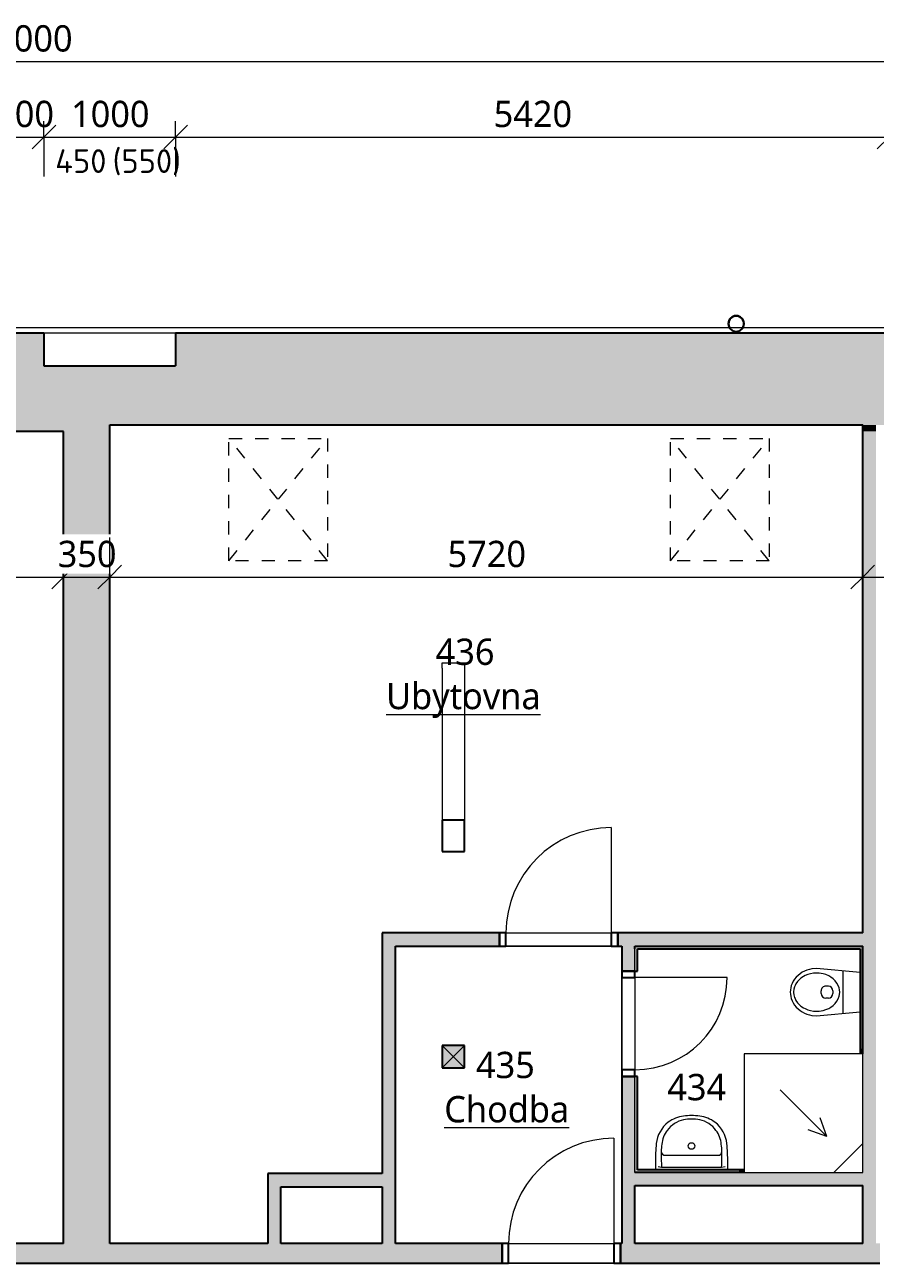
# Model space of a CAD drawing. Header units: metres. Extents: x -1.7 to 41.6, y -3.7 to 18.4.
# Tile 11 of 16: x 19.8 to 26.2, y 7.7 to 17.1. Entities that reach past the tile are written whole.
import ezdxf

# ---------------------------------------------------------------- set-up
doc = ezdxf.new("R2010")
doc.units = ezdxf.units.M
doc.linetypes.add('AV - Cerch_ 1 tecka 4mm', pattern=[0.006, 0.004, -0.001, 0, -0.001])
doc.layers.add('AV-KOTY', color=5, linetype='Continuous', lineweight=13, true_color=0x0000ff)
doc.layers.add('AV-MISTNOSTI', color=5, linetype='Continuous', lineweight=5, true_color=0x0000ff)
for name, color, linetype, lineweight in [('AV-KOTY-100', 7, 'Continuous', 5), ('AV-SRAFY', 7, 'Continuous', 35), ('AV-STAVBA', 7, 'Continuous', 18), ('AV-VYBAVENI', 7, 'Continuous', 18)]:
    doc.layers.add(name, color=color, linetype=linetype, lineweight=lineweight)
doc.styles.add('ISOCPEUR', font='isocpeur.ttf', dxfattribs={"height": 0.18})
doc.styles.add('Trebuchet MS', font='trebuc.ttf', dxfattribs={"height": 0.2})
doc.styles.add('Trebuchet MS_B', font='trebuc.ttf', dxfattribs={"height": 0.2})
doc.dimstyles.new('2_mm_-_O_-_Blue_-_mm_-_zaokrouhlena', dxfattribs={"dimscale": 0.3048, "dimtxt": 0.20619, "dimasz": 0.590551, "dimexe": 0.393701, "dimexo": 0.0625, "dimgap": 0.065617, "dimtad": 1, "dimdec": 0, "dimlfac": 1000, "dimrnd": 10, "dimzin": 0, "dimdsep": 46, "dimtxsty": 'Trebuchet MS', "dimblk1": 'OBLIQUE', "dimblk2": 'OBLIQUE', "dimsah": 1, "dimcen": 0.09, "dimazin": 0, "dimtfac": 1, "dimtdec": 4, "dimtix": 1, "dimtmove": 0, "dimatfit": 3, "dimfxl": 0.984252, "dimfxlon": 1, "dimtvp": 1, "dimtfill": 1, "dimtolj": 1, "dimtzin": 0, "dimarcsym": 2})
doc.dimstyles.new('2_mm_-_O_-_Blue_-_mm_-_zaokrouhlena_2', dxfattribs={"dimscale": 0.3048, "dimtxt": 0.20619, "dimasz": 0.590551, "dimexe": 0.393701, "dimexo": 0.0625, "dimgap": 0.065617, "dimtad": 1, "dimdec": 0, "dimlfac": 1000, "dimrnd": 10, "dimzin": 0, "dimdsep": 46, "dimtxsty": 'Trebuchet MS', "dimblk1": 'OBLIQUE', "dimblk2": 'OBLIQUE', "dimsah": 1, "dimcen": 0.09, "dimazin": 0, "dimtfac": 1, "dimtdec": 4, "dimtix": 1, "dimtmove": 2, "dimatfit": 3, "dimfxl": 0.984252, "dimfxlon": 1, "dimtvp": 1, "dimtfill": 1, "dimtolj": 1, "dimtzin": 0, "dimarcsym": 2})

# ---------------------------------------------------------------- blocks, each defined once
blk = doc.blocks.new('DO_1-L_Ocel_ - 800x1970_150-925843-4NP')
at = {"layer": 'AV-STAVBA'}
for p, q in [((0.4, 0.875), (0.4, 0.075)), ((-0.4, 0.075), (0.4, 0.075)), ((-0.4, -0.075), (0.4, -0.075))]:
    blk.add_line(p, q, dxfattribs=at)
at = {"layer": 'AV-STAVBA', "linetype": 'AV - Cerch_ 1 tecka 4mm'}
for p, q in [((-0.45, 0.075), (0.45, 0.075)), ((-0.4, 0.075), (0.4, 0.075)), ((-0.45, -0.075), (0.45, -0.075)), ((-0.4, -0.075), (0.4, -0.075))]:
    blk.add_line(p, q, dxfattribs=at)
at = {"layer": 'AV-STAVBA', "lineweight": 35}
for p, q in [((-0.4, 0.075), (-0.45, 0.075)), ((-0.45, 0.075), (-0.45, -0.075)), ((-0.4, -0.075), (-0.4, 0.075)), ((0.45, 0.075), (0.4, 0.075)), ((0.4, 0.075), (0.4, -0.075)), ((0.45, -0.075), (0.45, 0.075)), ((-0.45, -0.075), (-0.4, -0.075)), ((0.4, -0.075), (0.45, -0.075))]:
    blk.add_line(p, q, dxfattribs=at)
at = {"layer": 'AV-STAVBA'}
blk.add_arc((0.4, 0.075), 0.8, 90, 180, dxfattribs=at)
blk = doc.blocks.new('DO_1-L_Ocel_ - 800x1970_100-948218-4NP')
at = {"layer": 'AV-STAVBA'}
for p, q in [((0.4, 0.85), (0.4, 0.05)), ((-0.4, 0.05), (0.4, 0.05)), ((-0.4, -0.05), (0.4, -0.05))]:
    blk.add_line(p, q, dxfattribs=at)
at = {"layer": 'AV-STAVBA', "linetype": 'AV - Cerch_ 1 tecka 4mm'}
for p, q in [((-0.45, 0.05), (0.45, 0.05)), ((-0.4, 0.05), (0.4, 0.05)), ((-0.45, -0.05), (0.45, -0.05)), ((-0.4, -0.05), (0.4, -0.05))]:
    blk.add_line(p, q, dxfattribs=at)
at = {"layer": 'AV-STAVBA', "lineweight": 35}
for p, q in [((-0.4, 0.05), (-0.45, 0.05)), ((-0.45, 0.05), (-0.45, -0.05)), ((-0.4, -0.05), (-0.4, 0.05)), ((0.45, 0.05), (0.4, 0.05)), ((0.4, 0.05), (0.4, -0.05)), ((0.45, -0.05), (0.45, 0.05)), ((-0.45, -0.05), (-0.4, -0.05)), ((0.4, -0.05), (0.45, -0.05))]:
    blk.add_line(p, q, dxfattribs=at)
at = {"layer": 'AV-STAVBA'}
blk.add_arc((0.4, 0.05), 0.8, 90, 180, dxfattribs=at)
blk = doc.blocks.new('DO_1-P_Ocel_ - 700x1970_100-947632-4NP')
at = {"layer": 'AV-STAVBA'}
for p, q in [((-0.35, 0.75), (-0.35, 0.05)), ((-0.35, 0.05), (0.35, 0.05)), ((-0.35, -0.05), (0.35, -0.05))]:
    blk.add_line(p, q, dxfattribs=at)
at = {"layer": 'AV-STAVBA', "linetype": 'AV - Cerch_ 1 tecka 4mm'}
for p, q in [((-0.4, 0.05), (0.4, 0.05)), ((-0.35, 0.05), (0.35, 0.05)), ((-0.4, -0.05), (0.4, -0.05)), ((-0.35, -0.05), (0.35, -0.05))]:
    blk.add_line(p, q, dxfattribs=at)
at = {"layer": 'AV-STAVBA', "lineweight": 35}
for p, q in [((-0.35, 0.05), (-0.4, 0.05)), ((-0.4, 0.05), (-0.4, -0.05)), ((-0.35, -0.05), (-0.35, 0.05)), ((0.4, 0.05), (0.35, 0.05)), ((0.35, 0.05), (0.35, -0.05)), ((0.4, -0.05), (0.4, 0.05)), ((-0.4, -0.05), (-0.35, -0.05)), ((0.35, -0.05), (0.4, -0.05))]:
    blk.add_line(p, q, dxfattribs=at)
at = {"layer": 'AV-STAVBA'}
blk.add_arc((-0.35, 0.05), 0.7, 0, 90, dxfattribs=at)
blk = doc.blocks.new('GM_Nika_obdélníková - 1000x450-1317240-4NP')
at = {"layer": 'AV-STAVBA', "linetype": 'AV - Cerch_ 1 tecka 4mm'}
blk.add_line((-0.5, 0.35), (0.5, 0.35), dxfattribs=at)
blk = doc.blocks.new('SCO_Koncepční obdelníkový sloup - 170_170-1459891-4NP')
at = {"layer": 'AV-STAVBA'}
blk.add_hatch(color=256, dxfattribs=at).paths.add_polyline_path([(-0.085, -0.085), (0.085, -0.085), (0.085, 0.085), (-0.085, 0.085)])
for p, q in [((0.085, 0.085), (-0.085, -0.085)), ((-0.085, 0.085), (0.085, -0.085))]:
    blk.add_line(p, q, dxfattribs=at)
at = {"layer": 'AV-STAVBA', "lineweight": 35}
for p, q in [((0.085, 0.085), (-0.085, 0.085)), ((-0.085, 0.085), (-0.085, -0.085)), ((0.085, -0.085), (0.085, 0.085)), ((-0.085, -0.085), (0.085, -0.085))]:
    blk.add_line(p, q, dxfattribs=at)
blk = doc.blocks.new('GM_Dešťový svod_03 - GM_Dešťový svod_03-1503405-4NP')
at = {"layer": 'AV-STAVBA', "lineweight": 35}
for radius, start, end in [(0.06, 90, 270), (0.058, 90, 270), (0.06, 270, 90), (0.058, 270, 90)]:
    blk.add_arc((25.1837, 14.8171), radius, start, end, dxfattribs=at)
blk = doc.blocks.new('PF_Koncepční sprchový kout - vpusť rohová-1490966-4NP')
at = {"layer": 'AV-VYBAVENI'}
for p, q in [((-0.4053, 0), (-0.4053, -0.9)), ((0.4947, -0.9), (0.4947, 0)), ((0.4947, 0), (-0.4053, 0)), ((0.4947, -0.22), (0.2747, 0)), ((0.2215, -0.2732), (-0.1321, -0.6268)), ((0.2215, -0.2732), (0.0805, -0.3245)), ((0.2215, -0.2732), (0.1702, -0.4142)), ((-0.4053, -0.9), (0.4947, -0.9))]:
    blk.add_line(p, q, dxfattribs=at)
blk = doc.blocks.new('Koncepční umyvadlo - 550x400-1470811-4NP')
at = {"layer": 'AV-VYBAVENI'}
for p, q in [((-0.075, 0.12), (0.125, 0.12)), ((0.125, 0.12), (0.325, 0.12)), ((-0.15, 0.0696), (-0.15, 0.01)), ((-0.13, 0.0342), (-0.1027, 0.03)), ((-0.1027, 0.03), (0.3527, 0.03)), ((0.3527, 0.03), (0.38, 0.0342)), ((0.4, 0.01), (0.4, 0.0696))]:
    blk.add_line(p, q, dxfattribs=at)
blk.add_circle((0.125, 0.191), 0.025, dxfattribs=at)
for centre, radius, start, end in [((0.1108, 0.183), 0.2128, 102.9464, 143.51515), ((0.087, 0.1893), 0.2291, 95.97223, 127.42411), ((0.125, 0.0213), 0.4007, 81.12195, 98.87805), ((0.125, -0.0054), 0.4007, 81.12195, 98.87805), ((0.163, 0.1893), 0.2291, 52.57589, 84.02777), ((0.1392, 0.183), 0.2128, 36.48485, 77.0536), ((0.0863, 0.1873), 0.2303, 126.98722, 174.63967), ((0.1142, 0.1817), 0.2163, 143.76118, 174.20939), ((0.1637, 0.1873), 0.2303, 5.36033, 53.01278), ((0.1358, 0.1817), 0.2163, 5.79061, 36.23882), ((1.3731, 0.0627), 1.5231, 174.49277, 179.73823), ((0.092, 0.1621), 0.1973, 167.88867, 183.52869), ((0.158, 0.1621), 0.1973, 356.47131, 12.11133), ((-1.1231, 0.0627), 1.5231, 0.26177, 5.50723), ((1.2179, 0.1148), 1.3234, 178.47706, 183.67527), ((-0.075, 0.15), 0.03, 180, 270), ((0.325, 0.15), 0.03, 270, 360), ((-0.9659, 0.1148), 1.3213, 356.32077, 1.52691)]:
    blk.add_arc(centre, radius, start, end, dxfattribs=at)
blk = doc.blocks.new('Koncepční WC - WC NADRZ-1470814-4NP')
at = {"layer": 'AV-VYBAVENI', "lineweight": 13}
for p, q in [((-0.007, 0.4814), (-0.0194, 0.4661)), ((0.0069, 0.4953), (-0.007, 0.4814)), ((0.0218, 0.5074), (0.0069, 0.4953)), ((0.0314, 0.4782), (0.0148, 0.4601)), ((0.0377, 0.5177), (0.0218, 0.5074)), ((0.0398, 0.4856), (0.0314, 0.4782)), ((0.0541, 0.526), (0.0377, 0.5177)), ((0.0564, 0.4971), (0.0398, 0.4856)), ((0.0708, 0.5323), (0.0541, 0.526)), ((0.0707, 0.5044), (0.0564, 0.4971)), ((0.0799, 0.5081), (0.0707, 0.5044)), ((0.0876, 0.5367), (0.0708, 0.5323)), ((0.0987, 0.513), (0.0799, 0.5081)), ((0.1042, 0.5392), (0.0876, 0.5367)), ((0.117, 0.515), (0.0987, 0.513)), ((0.1203, 0.54), (0.1042, 0.5392)), ((0.1203, 0.515), (0.117, 0.515)), ((0.1365, 0.5392), (0.1203, 0.54)), ((0.1237, 0.515), (0.1203, 0.515)), ((0.142, 0.513), (0.1237, 0.515)), ((0.1531, 0.5367), (0.1365, 0.5392)), ((0.1607, 0.5081), (0.142, 0.513)), ((0.1699, 0.5323), (0.1531, 0.5367)), ((0.1699, 0.5044), (0.1607, 0.5081)), ((0.1866, 0.526), (0.1699, 0.5323)), ((0.1842, 0.4971), (0.1699, 0.5044)), ((0.2008, 0.4856), (0.1842, 0.4971)), ((0.203, 0.5177), (0.1866, 0.526)), ((0.2093, 0.4782), (0.2008, 0.4856)), ((0.2188, 0.5074), (0.203, 0.5177)), ((0.2258, 0.4601), (0.2093, 0.4782)), ((0.2338, 0.4953), (0.2188, 0.5074)), ((0.2476, 0.4814), (0.2338, 0.4953)), ((0.2601, 0.4661), (0.2476, 0.4814)), ((-0.0527, 0.395), (-0.0567, 0.3764)), ((-0.047, 0.4136), (-0.0527, 0.395)), ((-0.0396, 0.4319), (-0.047, 0.4136)), ((-0.0303, 0.4494), (-0.0396, 0.4319)), ((-0.0194, 0.4661), (-0.0303, 0.4494)), ((-0.0197, 0.3855), (-0.0233, 0.3644)), ((-0.0139, 0.4061), (-0.0197, 0.3855)), ((-0.0051, 0.4278), (-0.0139, 0.4061)), ((0.0018, 0.4409), (-0.0051, 0.4278)), ((0.0148, 0.4601), (0.0018, 0.4409)), ((0.2388, 0.4409), (0.2258, 0.4601)), ((0.2458, 0.4278), (0.2388, 0.4409)), ((0.2546, 0.4061), (0.2458, 0.4278)), ((0.2603, 0.3855), (0.2546, 0.4061)), ((0.271, 0.4494), (0.2601, 0.4661)), ((0.2639, 0.3644), (0.2603, 0.3855)), ((0.2802, 0.4319), (0.271, 0.4494)), ((0.2877, 0.4136), (0.2802, 0.4319)), ((0.2934, 0.395), (0.2877, 0.4136)), ((0.2973, 0.3764), (0.2934, 0.395)), ((-0.0567, 0.3764), (-0.0597, 0.34)), ((-0.0597, 0.34), (-0.0288, 0.01)), ((-0.0233, 0.3644), (-0.0247, 0.342)), ((-0.0247, 0.342), (-0.0237, 0.3197)), ((-0.0237, 0.3197), (-0.019, 0.2916)), ((-0.019, 0.2916), (-0.0125, 0.2698)), ((0.1103, 0.3054), (0.1203, 0.3054)), ((0.1203, 0.3054), (0.1303, 0.3054)), ((0.2532, 0.2698), (0.2597, 0.2916)), ((0.2597, 0.2916), (0.2644, 0.3197)), ((0.2653, 0.342), (0.2639, 0.3644)), ((0.2644, 0.3197), (0.2653, 0.342)), ((0.2695, 0.01), (0.3003, 0.34)), ((0.3003, 0.34), (0.2973, 0.3764)), ((-0.0125, 0.2698), (-0.0032, 0.2484)), ((-0.0032, 0.2484), (0.0063, 0.2319)), ((0.0063, 0.2319), (0.0188, 0.2151)), ((0.0188, 0.2151), (0.0344, 0.199)), ((0.0344, 0.199), (0.0515, 0.1859)), ((0.0753, 0.2508), (0.0753, 0.2704)), ((0.1203, 0.2158), (0.1103, 0.2158)), ((0.1303, 0.2158), (0.1203, 0.2158)), ((0.1653, 0.2508), (0.1653, 0.2704)), ((0.1891, 0.1859), (0.2063, 0.199)), ((0.2063, 0.199), (0.2219, 0.2151)), ((0.2219, 0.2151), (0.2344, 0.2319)), ((0.2344, 0.2319), (0.2439, 0.2484)), ((0.2439, 0.2484), (0.2532, 0.2698)), ((-0.0409, 0.1398), (0.1203, 0.1398)), ((0.0515, 0.1859), (0.0699, 0.1759)), ((0.0699, 0.1759), (0.0885, 0.1693)), ((0.0885, 0.1693), (0.102, 0.1664)), ((0.102, 0.1664), (0.1203, 0.165)), ((0.1203, 0.165), (0.1387, 0.1664)), ((0.1203, 0.1398), (0.2816, 0.1398)), ((0.1387, 0.1664), (0.1521, 0.1693)), ((0.1521, 0.1693), (0.1708, 0.1759)), ((0.1708, 0.1759), (0.1891, 0.1859))]:
    blk.add_line(p, q, dxfattribs=at)
for centre, start, end in [((0.1103, 0.2704), 90, 180), ((0.1303, 0.2704), 360, 90), ((0.1103, 0.2508), 180, 270), ((0.1303, 0.2508), 270, 0)]:
    blk.add_arc(centre, 0.035, start, end, dxfattribs=at)
blk = doc.blocks.new('Řísma 2NP_ vnitroblok - Řísma 2NP_ vnitroblok-1646675-4NP')
at = {"layer": 'AV-STAVBA'}
for p, q in [((8.6949, 14.789), (25.1309, 14.789)), ((25.1329, 14.789), (25.2344, 14.789)), ((25.2364, 14.789), (39.7648, 14.789))]:
    blk.add_line(p, q, dxfattribs=at)
blk = doc.blocks.new('DIMBLOCK15-4NP')
at = {"layer": 'AV-KOTY-100', "color": 5, "true_color": 0x0000ff}
for p, q in [((19.6248, 16.2353), (19.6248, 16.3553)), ((19.6248, 16.2353), (19.7148, 16.3253)), ((19.9248, 16.2353), (19.9248, 16.3553)), ((19.9248, 16.2353), (20.0148, 16.3253)), ((19.6248, 16.2353), (19.5348, 16.1453)), ((19.6248, 16.2353), (19.9248, 16.2353)), ((19.6248, 16.2353), (19.6248, 15.9353)), ((19.9248, 16.2353), (19.8348, 16.1453)), ((19.9248, 16.2353), (19.9248, 15.9353))]:
    blk.add_line(p, q, dxfattribs=at)
at = {"layer": 'AV-KOTY-100', "color": 0, "insert": (19.5546, 16.5112), "char_height": 0.2, "width": 0.528406, "attachment_point": 1, "line_spacing_factor": 1.048425, "style": 'Trebuchet MS', "bg_fill": 3, "box_fill_scale": 1.25, "bg_fill_color": 256, "bg_fill_true_color": 13158600, "bg_fill_transparency": 0}
blk.add_mtext('300', dxfattribs=at)
blk = doc.blocks.new('_Oblique')
at = {"color": 0, "linetype": 'ByBlock', "lineweight": -2}
blk.add_line((-0.5, -0.5), (0.5, 0.5), dxfattribs=at)
blk = doc.blocks.new('DIMBLOCK16-4NP')
at = {"layer": 'AV-KOTY-100', "color": 5, "true_color": 0x0000ff}
for p, q in [((19.9248, 16.2353), (19.9248, 16.3553)), ((19.9248, 16.2353), (20.0148, 16.3253)), ((20.9248, 16.2353), (20.9248, 16.3553)), ((20.9248, 16.2353), (21.0148, 16.3253)), ((19.9248, 16.2353), (19.8348, 16.1453)), ((19.9248, 16.2353), (20.9248, 16.2353)), ((19.9248, 16.2353), (19.9248, 15.9353)), ((20.9248, 16.2353), (20.8348, 16.1453)), ((20.9248, 16.2353), (20.9248, 15.9353))]:
    blk.add_line(p, q, dxfattribs=at)
at = {"layer": 'AV-KOTY-100', "color": 0, "insert": (20.1313, 16.5112), "char_height": 0.2, "width": 0.704541, "attachment_point": 1, "line_spacing_factor": 1.048425, "style": 'Trebuchet MS', "bg_fill": 3, "box_fill_scale": 1.25, "bg_fill_color": 256, "bg_fill_true_color": 13158600, "bg_fill_transparency": 0}
blk.add_mtext('1000', dxfattribs=at)
blk = doc.blocks.new('DIMBLOCK17-4NP')
at = {"layer": 'AV-KOTY-100', "color": 5, "true_color": 0x0000ff}
for p, q in [((20.9248, 16.2353), (20.9248, 16.3553)), ((20.9248, 16.2353), (21.0148, 16.3253)), ((26.3448, 16.2353), (26.3448, 16.3553)), ((26.3448, 16.2353), (26.4348, 16.3253)), ((20.9248, 16.2353), (20.8348, 16.1453)), ((20.9248, 16.2353), (26.3448, 16.2353)), ((20.9248, 16.2353), (20.9248, 15.9353)), ((26.3448, 16.2353), (26.2548, 16.1453)), ((26.3448, 16.2353), (26.3448, 15.9353))]:
    blk.add_line(p, q, dxfattribs=at)
at = {"layer": 'AV-KOTY-100', "color": 0, "insert": (23.3413, 16.5112), "char_height": 0.2, "width": 0.704541, "attachment_point": 1, "line_spacing_factor": 1.048425, "style": 'Trebuchet MS', "bg_fill": 3, "box_fill_scale": 1.25, "bg_fill_color": 256, "bg_fill_true_color": 13158600, "bg_fill_transparency": 0}
blk.add_mtext('5420', dxfattribs=at)
blk = doc.blocks.new('DIMBLOCK28-4NP')
at = {"layer": 'AV-KOTY-100', "color": 5, "true_color": 0x0000ff}
for p, q in [((-0.2352, 16.8093), (-0.2352, 16.9293)), ((-0.2352, 16.8093), (-0.1452, 16.8993)), ((39.7648, 16.8093), (39.7648, 16.9293)), ((39.7648, 16.8093), (39.8548, 16.8993)), ((-0.2352, 16.8093), (-0.3252, 16.7193)), ((-0.2352, 16.8093), (39.7648, 16.8093)), ((-0.2352, 16.8093), (-0.2352, 16.5093)), ((39.7648, 16.8093), (39.6748, 16.7193)), ((39.7648, 16.8093), (39.7648, 16.5093))]:
    blk.add_line(p, q, dxfattribs=at)
at = {"layer": 'AV-KOTY-100', "color": 0, "insert": (19.3979, 17.0852), "char_height": 0.2, "width": 0.880677, "attachment_point": 1, "line_spacing_factor": 1.048425, "style": 'Trebuchet MS', "bg_fill": 3, "box_fill_scale": 1.25, "bg_fill_color": 256, "bg_fill_true_color": 13158600, "bg_fill_transparency": 0}
blk.add_mtext('40000', dxfattribs=at)
blk = doc.blocks.new('DIMBLOCK66-4NP')
at = {"layer": 'AV-KOTY-100', "color": 5, "true_color": 0x0000ff}
for p, q in [((20.0748, 12.8919), (20.0748, 13.1919)), ((17.6848, 12.8919), (17.6848, 13.0119)), ((17.6848, 12.8919), (17.7748, 12.9819)), ((20.0748, 12.8919), (20.1648, 12.9819)), ((17.6848, 12.8919), (17.5948, 12.8019)), ((17.6848, 12.8919), (20.0748, 12.8919)), ((17.6848, 12.8919), (17.6848, 12.5919)), ((20.0748, 12.8919), (19.9848, 12.8019)), ((20.0748, 12.8919), (20.0748, 12.7719))]:
    blk.add_line(p, q, dxfattribs=at)
at = {"layer": 'AV-KOTY-100', "color": 0, "insert": (18.5862, 13.1678), "char_height": 0.2, "width": 0.704541, "attachment_point": 1, "line_spacing_factor": 1.048425, "style": 'Trebuchet MS', "bg_fill": 3, "box_fill_scale": 1.25, "bg_fill_color": 256, "bg_fill_true_color": 13158600, "bg_fill_transparency": 0}
blk.add_mtext('2390', dxfattribs=at)
blk = doc.blocks.new('DIMBLOCK67-4NP')
at = {"layer": 'AV-KOTY-100', "color": 5, "true_color": 0x0000ff}
for p, q in [((20.0748, 12.8919), (20.0748, 13.1919)), ((20.4248, 12.8919), (20.4248, 13.1919)), ((20.0748, 12.8919), (20.1648, 12.9819)), ((20.4248, 12.8919), (20.5148, 12.9819)), ((20.0748, 12.8919), (19.9848, 12.8019)), ((20.0748, 12.8919), (20.4248, 12.8919)), ((20.0748, 12.8919), (20.0748, 12.7719)), ((20.4248, 12.8919), (20.3348, 12.8019)), ((20.4248, 12.8919), (20.4248, 12.7719))]:
    blk.add_line(p, q, dxfattribs=at)
at = {"layer": 'AV-KOTY-100', "color": 0, "insert": (20.0296, 13.1678), "char_height": 0.2, "width": 0.528406, "attachment_point": 1, "line_spacing_factor": 1.048425, "style": 'Trebuchet MS', "bg_fill": 3, "box_fill_scale": 1.25, "bg_fill_color": 256, "bg_fill_true_color": 13158600, "bg_fill_transparency": 0}
blk.add_mtext('350', dxfattribs=at)
blk = doc.blocks.new('DIMBLOCK68-4NP')
at = {"layer": 'AV-KOTY-100', "color": 5, "true_color": 0x0000ff}
for p, q in [((20.4248, 12.8919), (20.4248, 13.1919)), ((26.1448, 12.8919), (26.1448, 13.1919)), ((20.4248, 12.8919), (20.5148, 12.9819)), ((26.1448, 12.8919), (26.2348, 12.9819)), ((20.4248, 12.8919), (20.3348, 12.8019)), ((20.4248, 12.8919), (26.1448, 12.8919)), ((20.4248, 12.8919), (20.4248, 12.7719)), ((26.1448, 12.8919), (26.0548, 12.8019)), ((26.1448, 12.8919), (26.1448, 12.7719))]:
    blk.add_line(p, q, dxfattribs=at)
at = {"layer": 'AV-KOTY-100', "color": 0, "insert": (22.9912, 13.1678), "char_height": 0.2, "width": 0.704541, "attachment_point": 1, "line_spacing_factor": 1.048425, "style": 'Trebuchet MS', "bg_fill": 3, "box_fill_scale": 1.25, "bg_fill_color": 256, "bg_fill_true_color": 13158600, "bg_fill_transparency": 0}
blk.add_mtext('5720', dxfattribs=at)
blk = doc.blocks.new('DIMBLOCK69-4NP')
at = {"layer": 'AV-KOTY-100', "color": 5, "true_color": 0x0000ff}
for p, q in [((26.1448, 12.8919), (26.1448, 13.1919)), ((29.2448, 12.8919), (29.2448, 13.1919)), ((26.1448, 12.8919), (26.2348, 12.9819)), ((29.2448, 12.8919), (29.3348, 12.9819)), ((26.1448, 12.8919), (26.0548, 12.8019)), ((26.1448, 12.8919), (29.2448, 12.8919)), ((26.1448, 12.8919), (26.1448, 12.7719)), ((29.2448, 12.8919), (29.1548, 12.8019)), ((29.2448, 12.8919), (29.2448, 12.7719))]:
    blk.add_line(p, q, dxfattribs=at)
at = {"layer": 'AV-KOTY-100', "color": 0, "insert": (27.5009, 13.1678), "char_height": 0.2, "width": 0.704541, "attachment_point": 1, "line_spacing_factor": 1.048425, "style": 'Trebuchet MS', "bg_fill": 3, "box_fill_scale": 1.25, "bg_fill_color": 256, "bg_fill_true_color": 13158600, "bg_fill_transparency": 0}
blk.add_mtext('3100', dxfattribs=at)

msp = doc.modelspace()

# ---------------------------------------------------------------- hatches: boundary and pattern name
at = {"layer": 'AV-SRAFY'}
h = msp.add_hatch(color=256, dxfattribs=at)
h.paths.add_polyline_path([(20.0748, 13.9982), (20.0748, 14.4982), (19.9248, 14.4982), (19.9248, 14.7482), (19.6248, 14.7482), (19.6248, 13.9982)])
h.paths.add_polyline_path([(18.6248, 13.9982), (18.6248, 14.7482), (16.3248, 14.7482), (16.3248, 13.9982), (17.3044, 13.9982)])
h.paths.add_polyline_path([(15.3248, 13.9982), (15.3248, 14.7482), (13.1048, 14.7482), (13.1048, 13.9982)])
h.paths.add_polyline_path([(12.1048, 13.9982), (12.1048, 14.7482), (10.2848, 14.7482), (10.2848, 13.9982), (11.2848, 13.9982)])
h.paths.add_polyline_path([(9.1134, 13.9982), (9.2848, 13.9982), (9.2848, 14.7482), (7.0148, 14.7482), (7.0148, 13.9982), (8.5673, 13.9982)])
h.paths.add_polyline_path([(6.0148, 13.9982), (6.0148, 14.7482), (4.3648, 14.7482), (4.3648, 13.9982), (5.837, 13.9982)])
h.paths.add_polyline_path([(3.3648, 13.9982), (3.3648, 14.7482), (1.8448, 14.7482), (1.8448, 13.9982)])
h.paths.add_polyline_path([(0.3848, 13.9982), (0.8448, 13.9982), (0.8448, 14.7482), (0.3848, 14.7482), (0.3848, 14.3482)])
h = msp.add_hatch(color=256, dxfattribs=at)
h.paths.add_polyline_path([(39.1148, 14.0482), (39.1148, 14.7482), (38.4848, 14.7482), (38.4848, 14.0482)])
h.paths.add_polyline_path([(37.4848, 14.0482), (37.4848, 14.7482), (35.6648, 14.7482), (35.6648, 14.0482)])
h.paths.add_polyline_path([(34.6648, 14.0482), (34.6648, 14.7482), (33.3448, 14.7482), (33.3448, 14.4982), (32.3448, 14.4982), (32.3448, 14.7482), (30.3448, 14.7482), (30.3448, 14.0482), (33.2248, 14.0482)])
h.paths.add_polyline_path([(29.3448, 14.0482), (29.3448, 14.7482), (27.3448, 14.7482), (27.3448, 14.4982), (26.3448, 14.4982), (26.3448, 14.7482), (20.9248, 14.7482), (20.9248, 14.4982), (20.0748, 14.4982), (20.0748, 14.0482), (29.2448, 14.0482)])
for points in [[(20.0748, 13.9982), (20.4248, 13.9982), (20.4248, 14.0482), (20.0748, 14.0482)], [(26.1448, 13.9982), (26.2448, 13.9982), (26.2448, 14.0482), (26.1448, 14.0482)], [(20.4248, 7.8282), (20.4248, 13.9982), (20.0748, 13.9982), (20.0748, 7.8282)], [(26.2448, 7.8282), (26.2448, 13.9982), (26.1448, 13.9982), (26.1448, 7.8282)]]:
    msp.add_hatch(color=256, dxfattribs=at).paths.add_polyline_path(points)
at = {"layer": 'AV-SRAFY', "lineweight": 18}
h = msp.add_hatch(color=256, dxfattribs=at)
h.paths.add_polyline_path([(26.1448, 10.0882), (26.1448, 10.1882), (24.2848, 10.1882), (24.2848, 10.0882), (26.0414, 10.0882)])
h.paths.add_polyline_path([(23.3848, 10.0882), (23.3848, 10.1882), (22.4948, 10.1882), (22.4948, 10.0882), (22.5948, 10.0882)])
for points in [[(22.4948, 7.8282), (22.5948, 7.8282), (22.5948, 10.0882), (22.4948, 10.0882), (22.4948, 8.2594)], [(24.4148, 10.0682), (26.1448, 10.0682), (26.1448, 10.0882), (24.4148, 10.0882)], [(26.1448, 9.3082), (26.1448, 10.0682), (26.1248, 10.0682), (26.1248, 9.3082)], [(26.1448, 9.2682), (26.1448, 9.3082), (26.1248, 9.3082), (26.1248, 9.2682), (26.1439, 9.2682)], [(25.2055, 8.3682), (25.2055, 8.3882), (24.4348, 8.3882), (24.4348, 8.3682)], [(25.2055, 8.3682), (25.2448, 8.3682), (25.2448, 8.3882), (25.2055, 8.3882)], [(21.6729, 8.2594), (22.4948, 8.2594), (22.4948, 8.3594), (21.6248, 8.3594), (21.6248, 8.2594)], [(26.1448, 8.2682), (26.1448, 8.3682), (24.4148, 8.3682), (24.4148, 8.2682), (26.0414, 8.2682)], [(21.6248, 7.8282), (21.7248, 7.8282), (21.7248, 8.2594), (21.6248, 8.2594)]]:
    msp.add_hatch(color=256, dxfattribs=at).paths.add_polyline_path(points)
h = msp.add_hatch(color=256, dxfattribs=at)
h.paths.add_polyline_path([(24.3148, 7.8282), (24.4148, 7.8282), (24.4148, 9.0982), (24.3148, 9.0982), (24.3148, 8.363)])
h.paths.add_polyline_path([(24.3148, 9.8982), (24.4148, 9.8982), (24.4148, 10.0882), (24.3148, 10.0882)])
h = msp.add_hatch(color=256, dxfattribs=at)
h.paths.add_polyline_path([(24.4348, 8.3682), (24.4348, 9.0982), (24.4148, 9.0982), (24.4148, 8.3682)])
h.paths.add_polyline_path([(24.4148, 9.8982), (24.4348, 9.8982), (24.4348, 10.0682), (24.4148, 10.0682)])
h = msp.add_hatch(color=256, dxfattribs=at)
h.paths.add_polyline_path([(39.1848, 7.6782), (39.1848, 7.8282), (35.5874, 7.8282), (35.5874, 7.6782), (39.147, 7.6782)])
h.paths.add_polyline_path([(34.4848, 7.6782), (34.6874, 7.6782), (34.6874, 7.8282), (32.8848, 7.8282), (32.8848, 7.6782), (34.1848, 7.6782)])
h.paths.add_polyline_path([(31.9848, 7.6782), (31.9848, 7.8282), (27.1748, 7.8282), (27.1748, 7.6782), (30.4099, 7.6782)])
h.paths.add_polyline_path([(26.0414, 7.6782), (26.2748, 7.6782), (26.2748, 7.8282), (24.3048, 7.8282), (24.3048, 7.6782)])
h.paths.add_polyline_path([(17.5298, 7.6782), (18.1598, 7.6782), (18.1598, 7.8282), (17.5298, 7.8282)])
h.paths.add_polyline_path([(23.4048, 7.6782), (23.4048, 7.8282), (19.7098, 7.8282), (19.7098, 7.6782), (21.6729, 7.6782)])

# ---------------------------------------------------------------- linework, layer by layer
at = {"layer": 'AV-STAVBA', "lineweight": 35}
for p, q in [((19.6248, 14.7482), (19.9248, 14.7482)), ((19.9248, 14.7482), (19.9248, 14.4982)), ((20.9248, 14.7482), (26.3448, 14.7482)), ((20.9248, 14.7482), (20.9248, 14.4982)), ((19.9248, 14.4982), (20.9248, 14.4982)), ((20.4248, 14.0482), (26.1448, 14.0482)), ((20.4248, 7.8282), (20.4248, 14.0482)), ((26.1448, 10.1882), (26.1448, 14.0482)), ((20.0748, 13.9982), (19.6248, 13.9982)), ((20.0748, 7.8282), (20.0748, 13.9982)), ((23.1198, 11.0437), (22.9498, 11.0437)), ((22.9498, 11.0437), (22.9498, 10.8076)), ((23.1198, 10.8076), (23.1198, 11.0437)), ((22.9498, 10.8076), (23.1198, 10.8076)), ((23.3848, 10.1882), (22.4948, 10.1882)), ((22.4948, 10.1882), (22.4948, 8.3594)), ((23.3848, 10.0882), (23.3848, 10.1882)), ((26.1448, 10.1882), (24.2848, 10.1882)), ((24.2848, 10.1882), (24.2848, 10.0882)), ((22.5948, 10.0882), (23.3848, 10.0882)), ((22.5948, 7.8282), (22.5948, 10.0882)), ((24.2848, 10.0882), (24.3148, 10.0882)), ((24.3148, 10.0882), (24.3148, 9.8982)), ((24.4148, 10.0882), (26.1448, 10.0882)), ((24.4148, 10.0682), (24.4148, 10.0882)), ((26.1448, 9.2682), (26.1448, 10.0882)), ((24.4348, 10.0682), (26.1248, 10.0682)), ((24.4348, 9.8982), (24.4348, 10.0682)), ((26.1248, 10.0682), (26.1248, 9.2682)), ((24.3148, 9.8982), (24.4348, 9.8982)), ((24.4348, 9.0982), (24.3148, 9.0982)), ((24.3148, 9.0982), (24.3148, 7.8282)), ((24.4348, 8.3882), (24.4348, 9.0982)), ((25.2448, 8.3882), (24.4348, 8.3882)), ((22.4948, 8.3594), (21.6248, 8.3594)), ((21.6248, 8.3594), (21.6248, 7.8282)), ((25.2448, 8.3682), (24.4148, 8.3682)), ((21.7248, 8.2594), (22.4948, 8.2594)), ((21.7248, 7.8282), (21.7248, 8.2594)), ((22.4948, 8.2594), (22.4948, 7.8282)), ((24.4148, 7.8282), (24.4148, 8.2682)), ((24.4148, 8.2682), (26.1448, 8.2682)), ((26.1448, 7.8282), (26.1448, 8.2682)), ((20.0748, 7.8282), (19.7098, 7.8282)), ((21.6248, 7.8282), (20.4248, 7.8282)), ((22.4948, 7.8282), (21.7248, 7.8282)), ((23.4048, 7.8282), (22.5948, 7.8282)), ((23.4048, 7.6782), (23.4048, 7.8282)), ((24.3148, 7.8282), (24.3048, 7.8282)), ((24.3048, 7.8282), (24.3048, 7.6782)), ((26.1448, 7.8282), (24.4148, 7.8282)), ((19.7098, 7.6782), (23.4048, 7.6782)), ((24.3048, 7.6782), (26.2748, 7.6782))]:
    msp.add_line(p, q, dxfattribs=at)
at = {"layer": 'AV-STAVBA'}
for p, q in [((19.9248, 14.7482), (20.9248, 14.7482)), ((22.9498, 12.201), (22.9498, 12.2405)), ((22.9498, 12.2405), (23.1198, 12.2405)), ((23.1198, 12.2405), (23.1198, 12.201)), ((22.9498, 12.201), (22.9498, 11.0437)), ((23.1198, 12.201), (23.1198, 11.0437)), ((23.4348, 10.1882), (24.2348, 10.1882)), ((24.2348, 10.0882), (23.4348, 10.0882)), ((24.4148, 9.8982), (24.4148, 10.0682)), ((24.3148, 9.1482), (24.3148, 9.8482)), ((24.4148, 9.8482), (24.4148, 9.1482)), ((24.4148, 8.3682), (24.4148, 9.0982)), ((23.4548, 7.8282), (24.2548, 7.8282)), ((24.2548, 7.6782), (23.4548, 7.6782))]:
    msp.add_line(p, q, dxfattribs=at)
at = {"layer": 'AV-STAVBA', "linetype": 'AV - Cerch_ 1 tecka 4mm', "lineweight": 13}
for p, q in [((21.3298, 13.9462), (22.0798, 13.9462)), ((21.3298, 13.0162), (21.3298, 13.9462)), ((22.0798, 13.0162), (21.3298, 13.9462)), ((21.3298, 13.0162), (22.0798, 13.9462)), ((22.0798, 13.9462), (22.0798, 13.0162)), ((24.6848, 13.9462), (25.4348, 13.9462)), ((24.6848, 13.0162), (24.6848, 13.9462)), ((25.4348, 13.0162), (24.6848, 13.9462)), ((24.6848, 13.0162), (25.4348, 13.9462)), ((25.4348, 13.9462), (25.4348, 13.0162)), ((22.0798, 13.0162), (21.3298, 13.0162)), ((25.4348, 13.0162), (24.6848, 13.0162))]:
    msp.add_line(p, q, dxfattribs=at)

# ---------------------------------------------------------------- block references
at = {"layer": 'AV-STAVBA', "lineweight": 35}
msp.add_blockref('GM_Dešťový svod_03 - GM_Dešťový svod_03-1503405-4NP', (0, 0), dxfattribs=at)
at = {"layer": 'AV-STAVBA'}
for name, p in [('Řísma 2NP_ vnitroblok - Řísma 2NP_ vnitroblok-1646675-4NP', (0, 0)), ('GM_Nika_obdélníková - 1000x450-1317240-4NP', (20.4248, 14.3982)), ('DO_1-L_Ocel_ - 800x1970_100-948218-4NP', (23.8348, 10.1382)), ('DO_1-L_Ocel_ - 800x1970_150-925843-4NP', (23.8548, 7.7532))]:
    msp.add_blockref(name, p, dxfattribs=at)
for name, p, rotation in [('DO_1-P_Ocel_ - 700x1970_100-947632-4NP', (24.3648, 9.4982), 270), ('SCO_Koncepční obdelníkový sloup - 170_170-1459891-4NP', (23.0348, 9.2482), 89.9999999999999)]:
    msp.add_blockref(name, p, dxfattribs=dict(at, rotation=rotation))
at = {"layer": 'AV-VYBAVENI'}
for name, p, rotation in [('Koncepční WC - WC NADRZ-1470814-4NP', (26.1348, 9.6179), 89.99999999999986), ('PF_Koncepční sprchový kout - vpusť rohová-1490966-4NP', (26.1448, 8.8629), 269.9999999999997)]:
    msp.add_blockref(name, p, dxfattribs=dict(at, rotation=rotation))
msp.add_blockref('Koncepční umyvadlo - 550x400-1470811-4NP', (24.7198, 8.3782), dxfattribs=at)

# ---------------------------------------------------------------- texts
at = {"layer": 'AV-MISTNOSTI', "char_height": 0.2, "attachment_point": 1, "style": 'Trebuchet MS_B'}
for s, insert, width in [('436', (22.9008, 12.4245), 0.601266), ('\\LUbytovna', (22.5238, 12.0882), 1.515189), ('435', (23.2071, 9.2848), 0.601266), ('434', (24.6603, 9.1166), 0.601266), ('\\LChodba', (22.9656, 8.9485), 1.186497)]:
    msp.add_mtext(s, dxfattribs=dict(at, insert=insert, width=width))

# ---------------------------------------------------------------- dimensions: what is measured, and where the dimension line sits
at = {"layer": 'AV-KOTY', "lineweight": 5}
dim = msp.add_linear_dim(base=(19.9248, 16.2353), p1=(19.6248, 15.9353), p2=(19.9248, 15.9353), dimstyle='2_mm_-_O_-_Blue_-_mm_-_zaokrouhlena', override={"dimpost": '<>', "dimfxl": 0.3}, dxfattribs=at)
dim.commit()
dim.dimension.update_dxf_attribs({"geometry": 'DIMBLOCK15-4NP', "text_midpoint": (19.7748, 16.357)})

# ---------------------------------------------------------------- next in the draw order: dimensions: what is measured, and where the dimension line sits
for base, p1, p2, override, picture, middle in [((20.9248, 16.2353), (19.9248, 15.9353), (20.9248, 15.9353), {"dimpost": '<>', "dimfxl": 1}, 'DIMBLOCK16-4NP', (20.4248, 16.357)), ((20.0748, 12.8919), (17.6848, 12.5919), (20.0748, 13.1919), {"dimpost": '<>', "dimfxl": 2.464121}, 'DIMBLOCK66-4NP', (18.8798, 13.014))]:
    dim = msp.add_linear_dim(base=base, p1=p1, p2=p2, dimstyle='2_mm_-_O_-_Blue_-_mm_-_zaokrouhlena', override=override, dxfattribs=at)
    dim.commit()
    dim.dimension.update_dxf_attribs({"geometry": picture, "text_midpoint": middle})

# ---------------------------------------------------------------- next in the draw order: texts
at = {"layer": 'AV-KOTY', "lineweight": 5, "insert": (20.0104, 16.1429), "char_height": 0.18, "width": 0.481012, "attachment_point": 1, "style": 'ISOCPEUR'}
msp.add_mtext('450', dxfattribs=at)

# ---------------------------------------------------------------- next in the draw order: dimensions: what is measured, and where the dimension line sits
at = {"layer": 'AV-KOTY', "lineweight": 5}
for base, p1, p2, override, picture, middle in [((26.3448, 16.2353), (20.9248, 15.9353), (26.3448, 15.9353), {"dimpost": '<>', "dimfxl": 5.42}, 'DIMBLOCK17-4NP', (23.6348, 16.357)), ((20.4248, 12.8919), (20.0748, 13.1919), (20.4248, 13.1919), {"dimpost": '<>', "dimfxl": 0.35}, 'DIMBLOCK67-4NP', (20.2498, 13.0136))]:
    dim = msp.add_linear_dim(base=base, p1=p1, p2=p2, dimstyle='2_mm_-_O_-_Blue_-_mm_-_zaokrouhlena', override=override, dxfattribs=at)
    dim.commit()
    dim.dimension.update_dxf_attribs({"geometry": picture, "text_midpoint": middle})

# ---------------------------------------------------------------- next in the draw order: texts
at = {"layer": 'AV-KOTY', "lineweight": 5, "insert": (20.4466, 16.1429), "char_height": 0.18, "width": 0.633333, "attachment_point": 1, "style": 'ISOCPEUR'}
msp.add_mtext('(550)', dxfattribs=at)

# ---------------------------------------------------------------- next in the draw order: dimensions: what is measured, and where the dimension line sits
at = {"layer": 'AV-KOTY', "lineweight": 5}
for base, p1, p2, override, picture, middle in [((39.7648, 16.8093), (-0.2352, 16.5093), (39.7648, 16.5093), {"dimpost": '<>', "dimfxl": 40}, 'DIMBLOCK28-4NP', (19.7648, 16.931)), ((26.1448, 12.8919), (20.4248, 13.1919), (26.1448, 13.1919), {"dimpost": '<>', "dimfxl": 5.72}, 'DIMBLOCK68-4NP', (23.2848, 13.0136))]:
    dim = msp.add_linear_dim(base=base, p1=p1, p2=p2, dimstyle='2_mm_-_O_-_Blue_-_mm_-_zaokrouhlena', override=override, dxfattribs=at)
    dim.commit()
    dim.dimension.update_dxf_attribs({"geometry": picture, "text_midpoint": middle})

# ---------------------------------------------------------------- next in the draw order: dimensions: what is measured, and where the dimension line sits
dim = msp.add_linear_dim(base=(29.2448, 12.8919), p1=(26.1448, 13.1919), p2=(29.2448, 13.1919), dimstyle='2_mm_-_O_-_Blue_-_mm_-_zaokrouhlena_2', override={"dimpost": '<>', "dimfxl": 3.1}, dxfattribs=at)
dim.commit()
dim.dimension.update_dxf_attribs({"geometry": 'DIMBLOCK69-4NP', "text_midpoint": (27.8532, 13.0344), "dimtype": 160})

doc.saveas('drawing.dxf')
